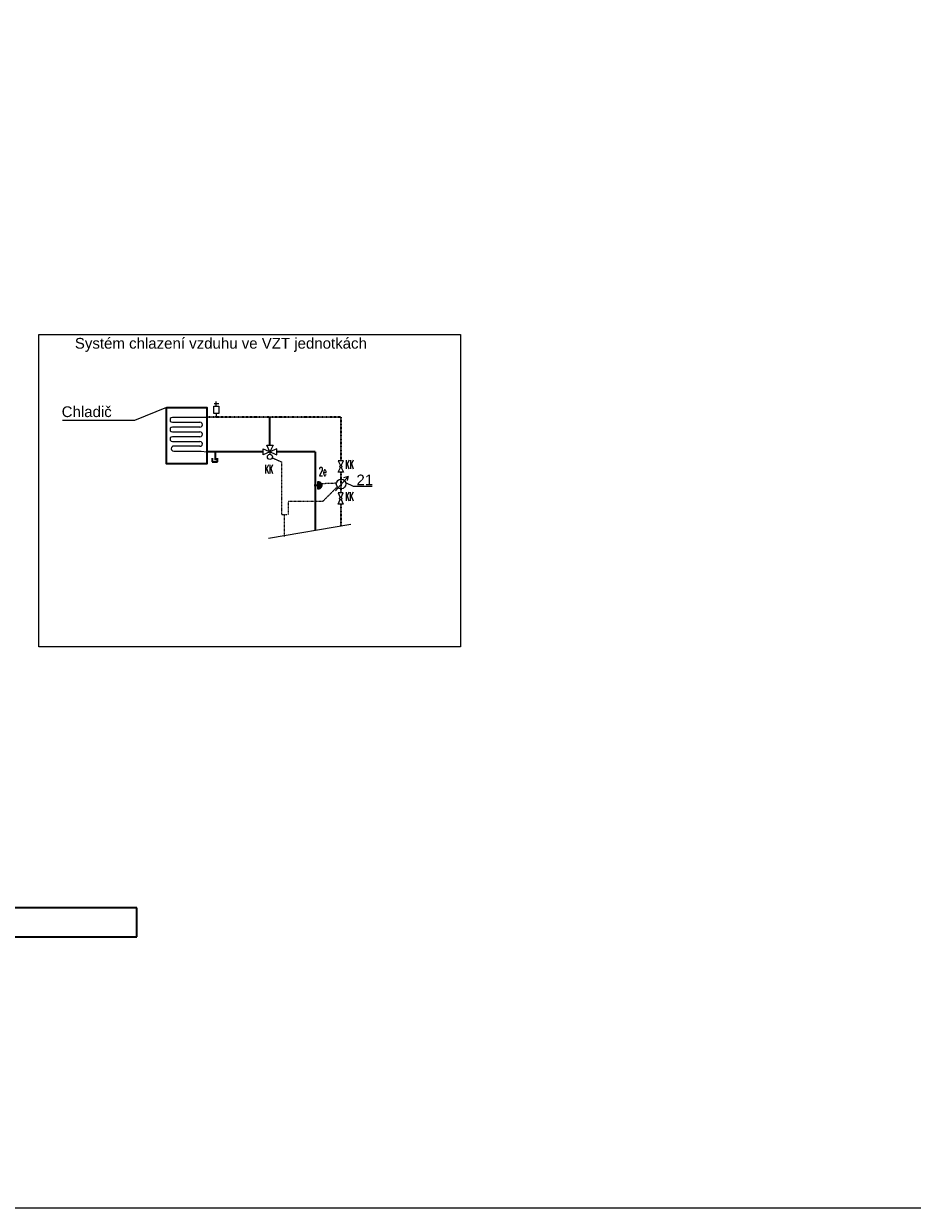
# Model space of a CAD drawing. Header units: millimetres. Extents: x -98431657 to -98227415, y -465497820 to -465456067.
# Tile 20 of 63: x -98399750 to -98394582, y -465497820 to -465490928. Entities that reach past the tile are written whole.
import ezdxf

# ---------------------------------------------------------------- set-up
doc = ezdxf.new("R2010")
doc.units = ezdxf.units.MM
doc.linetypes.add('Carkovana 0.5x', pattern=[0.14, 0.1, -0.04])
doc.linetypes.add('Teckovana', pattern=[0.06, 0, -0.06])
doc.layers.add('základ', color=7, linetype='Continuous', lineweight=25)
doc.styles.add('ARIAL', font='arial.ttf')
doc.styles.add('ROMANS', font='romans__.ttf')

msp = doc.modelspace()

# ---------------------------------------------------------------- hatches: boundary and pattern name
at = {"layer": 'základ', "true_color": 0xe8e8e8}
msp.add_hatch(color=254, dxfattribs=at).paths.add_polyline_path([(-98398039.2, -465493636.4), (-98398036.9, -465493636.2), (-98398034.6, -465493635.9), (-98398032.3, -465493635.3), (-98398030.2, -465493634.5), (-98398028.1, -465493633.5), (-98398026.1, -465493632.3), (-98398024.3, -465493630.8), (-98398022.6, -465493629.2), (-98398021.1, -465493627.5), (-98398019.7, -465493625.6), (-98398018.6, -465493623.5), (-98398017.7, -465493621.4), (-98398017, -465493619.2), (-98398016.5, -465493616.9), (-98398016.3, -465493614.6), (-98398016.3, -465493612.3), (-98398016.5, -465493609.9), (-98398017, -465493607.7), (-98398017.7, -465493605.5), (-98398018.6, -465493603.3), (-98398019.7, -465493601.3), (-98398021.1, -465493599.4), (-98398022.6, -465493597.6), (-98398024.3, -465493596), (-98398026.1, -465493594.6), (-98398028.1, -465493593.4), (-98398030.2, -465493592.3), (-98398032.3, -465493591.5), (-98398034.6, -465493590.9), (-98398036.9, -465493590.6), (-98398039.2, -465493590.5), (-98398039.2, -465493611), (-98398059.8, -465493611), (-98398059.8, -465493615.9), (-98398039.2, -465493615.9)])

# ---------------------------------------------------------------- linework, layer by layer
at = {"layer": 'základ'}
for p, q in [((-98398629.7, -465493153.2), (-98398629.7, -465493125.9)), ((-98398641.9, -465493138.1), (-98398615.4, -465493138.1)), ((-98398629, -465493217.8), (-98398629, -465493195.4)), ((-98398684.2, -465493218.5), (-98398884.8, -465493218.5)), ((-98398884.8, -465493246.5), (-98398724.6, -465493246.5)), ((-98398724.6, -465493274.5), (-98398884.8, -465493274.5)), ((-98398884.8, -465493302.5), (-98398724.6, -465493302.5)), ((-98398724.6, -465493330.5), (-98398884.8, -465493330.5)), ((-98398884.8, -465493358.5), (-98398724.6, -465493358.5)), ((-98398724.6, -465493386.5), (-98398884.8, -465493386.5)), ((-98398877.3, -465493414.5), (-98398717, -465493414.5)), ((-98398717, -465493414.5), (-98398684.2, -465493418.7)), ((-98398317.7, -465493418.7), (-98398317.7, -465493433)), ((-98398317.7, -465493418.7), (-98398317.7, -465493433)), ((-98398059.8, -465493611), (-98398039.2, -465493611)), ((-98398039.2, -465493615.9), (-98398059.8, -465493615.9)), ((-98398039.2, -465493611), (-98398039.2, -465493590.5)), ((-98398039.2, -465493636.4), (-98398039.2, -465493615.9))]:
    msp.add_line(p, q, dxfattribs=at)
at = {"layer": 'základ', "color": 0, "linetype": 'Continuous', "lineweight": 25}
for p, q in [((-98398919.2, -465493159.7), (-98399105.3, -465493236.5)), ((-98399105.3, -465493236.5), (-98399525, -465493236.5))]:
    msp.add_line(p, q, dxfattribs=at)
at = {"layer": 'základ', "color": 171, "linetype": 'Carkovana 0.5x', "lineweight": 35, "true_color": 0x7070ff}
for p, q in [((-98397905.5, -465493217.8), (-98398684.2, -465493217.8)), ((-98397905.5, -465493217.8), (-98397905.5, -465493471.4)), ((-98397905.5, -465493537.7), (-98397905.5, -465493657.4)), ((-98397905.5, -465493723.7), (-98397905.5, -465493850.6))]:
    msp.add_line(p, q, dxfattribs=at)
at = {"layer": 'základ', "color": 1, "lineweight": 35}
for p, q in [((-98398317.7, -465493379.1), (-98398317.7, -465493217.8)), ((-98398357.3, -465493418.7), (-98398684.2, -465493418.7)), ((-98398654, -465493454.5), (-98398654, -465493475.9)), ((-98398654, -465493475.9), (-98398621.8, -465493475.9)), ((-98398636.2, -465493418.7), (-98398636.2, -465493466.2)), ((-98398621.8, -465493475.9), (-98398621.8, -465493454.5)), ((-98398054.5, -465493418.7), (-98398278, -465493418.7)), ((-98398054.5, -465493418.7), (-98398054.5, -465493876.3)), ((-98399091, -465496072.3), (-98404283.7, -465496072.3)), ((-98399091, -465496241), (-98399091, -465496072.3)), ((-98407154.7, -465496241), (-98399091, -465496241))]:
    msp.add_line(p, q, dxfattribs=at)
at = {"layer": 'základ', "linetype": 'Teckovana'}
for p, q in [((-98398303.8, -465493453.8), (-98398250.7, -465493476.4)), ((-98398250.7, -465493476.4), (-98398250.7, -465493783.1)), ((-98397933.5, -465493601.3), (-98398018, -465493604.6)), ((-98397926.3, -465493621.8), (-98398012, -465493707.5)), ((-98398012, -465493707.5), (-98398211.6, -465493707.5)), ((-98398211.6, -465493707.5), (-98398211.6, -465493783.1)), ((-98398250.7, -465493783.1), (-98398216.9, -465493783.1)), ((-98398234.9, -465493783.1), (-98398234.9, -465493911.9))]:
    msp.add_line(p, q, dxfattribs=at)
at = {"layer": 'základ', "linetype": 'Continuous'}
for p, q in [((-98397937.3, -465493645.5), (-98397863.2, -465493561.2)), ((-98397863.2, -465493561.2), (-98397889.4, -465493570.1)), ((-98397863.2, -465493561.2), (-98397869, -465493585.5))]:
    msp.add_line(p, q, dxfattribs=at)
at = {"layer": 'základ', "linetype": 'Continuous', "lineweight": 13}
for p, q in [((-98397832.2, -465493620.4), (-98397876.3, -465493599.4)), ((-98397723.2, -465493620.4), (-98397832.2, -465493620.4))]:
    msp.add_line(p, q, dxfattribs=at)
at = {"layer": 'základ', "linetype": 'Continuous', "lineweight": 25}
msp.add_line((-98397846.9, -465493840.4), (-98398325.4, -465493923.1), dxfattribs=at)
at = {"layer": 'základ', "linetype": 'Continuous', "lineweight": 13}
msp.add_lwpolyline([(-98408189.5, -465482969.7), (-98387164.5, -465482969.7), (-98387164.5, -465497819.7), (-98408189.5, -465497819.7), (-98408189.5, -465482969.7)], close=True, dxfattribs=at)
at = {"layer": 'základ', "color": 0, "linetype": 'Continuous', "lineweight": 25}
msp.add_lwpolyline([(-98399661.5, -465492735.9), (-98397209.3, -465492735.9), (-98397209.3, -465494552.9), (-98399661.5, -465494552.9), (-98399661.5, -465492735.9)], close=True, dxfattribs=at)
at = {"layer": 'základ', "color": 0, "linetype": 'Continuous', "lineweight": 35}
msp.add_lwpolyline([(-98398919.2, -465493159.7), (-98398684.2, -465493159.7), (-98398684.2, -465493488.6), (-98398919.2, -465493488.6), (-98398919.2, -465493159.7)], close=True, dxfattribs=at)
at = {"layer": 'základ'}
for points in [[(-98398644.7, -465493153.2), (-98398614.6, -465493153.2), (-98398614.6, -465493195.4), (-98398644.7, -465493195.4), (-98398644.7, -465493153.2)], [(-98398278, -465493400.9), (-98398317.7, -465493418.7), (-98398335.5, -465493379.1), (-98398299.8, -465493379.1), (-98398317.7, -465493418.7), (-98398357.3, -465493436.5), (-98398357.3, -465493400.9), (-98398278, -465493436.5), (-98398278, -465493400.9)]]:
    msp.add_lwpolyline(points, close=True, dxfattribs=at)
for points in [[(-98397902.7, -465493498.6), (-98397890.3, -465493471.5), (-98397920.2, -465493471.4), (-98397908, -465493498.6)], [(-98397902.7, -465493510.5), (-98397890.6, -465493537.8), (-98397920.5, -465493537.6), (-98397908.1, -465493510.5)], [(-98398039.2, -465493590.5), (-98398037, -465493590.6), (-98398034.7, -465493590.9), (-98398032.6, -465493591.5), (-98398030.4, -465493592.2), (-98398028.4, -465493593.2), (-98398026.5, -465493594.3), (-98398024.7, -465493595.7), (-98398023, -465493597.2), (-98398021.5, -465493598.9), (-98398020.1, -465493600.7), (-98398019, -465493602.6), (-98398018, -465493604.6), (-98398017.3, -465493606.8), (-98398016.7, -465493608.9), (-98398016.4, -465493611.2), (-98398016.3, -465493613.4), (-98398016.4, -465493615.7), (-98398016.7, -465493617.9), (-98398017.3, -465493620.1), (-98398018, -465493622.2), (-98398019, -465493624.2), (-98398020.1, -465493626.2), (-98398021.5, -465493628), (-98398023, -465493629.6), (-98398024.7, -465493631.2), (-98398026.5, -465493632.5), (-98398028.4, -465493633.7), (-98398030.4, -465493634.6), (-98398032.6, -465493635.4), (-98398034.7, -465493635.9), (-98398037, -465493636.3), (-98398039.2, -465493636.4)], [(-98397903.5, -465493684.6), (-98397891.2, -465493657.5), (-98397921, -465493657.4), (-98397908.9, -465493684.6)], [(-98397903.6, -465493696.5), (-98397891.5, -465493723.8), (-98397921.3, -465493723.6), (-98397908.9, -465493696.5)]]:
    msp.add_lwpolyline(points, dxfattribs=at)
at = {"layer": 'základ', "linetype": 'Continuous'}
for centre, radius in [((-98398317.7, -465493448), 15), ((-98397903.7, -465493605.2), 28)]:
    msp.add_circle(centre, radius, dxfattribs=at)
at = {"layer": 'základ'}
for centre in [(-98397905.4, -465493504.6), (-98397906.2, -465493690.6)]:
    msp.add_circle(centre, 6.52, dxfattribs=at)
for centre, start, end in [((-98398885, -465493232.5), 89.41832, 270.58168), ((-98398724.4, -465493260.5), 269.41832, 90.58168), ((-98398885, -465493288.5), 89.41832, 270.58168), ((-98398885, -465493344.5), 89.41832, 270.58168), ((-98398724.4, -465493316.5), 269.41832, 90.58168), ((-98398877.4, -465493400.5), 89.41832, 270.58168), ((-98398724.4, -465493372.5), 269.41832, 90.58168)]:
    msp.add_arc(centre, 14, start, end, dxfattribs=at)

# ---------------------------------------------------------------- texts
at = {"color": 0, "linetype": 'Continuous', "lineweight": 35, "char_height": 62.5, "attachment_point": 7, "style": 'ARIAL'}
for s, insert, width in [('{\\fArial|i0|b0;\\H62.500000;\\W1.000000;\\C7;Systém chlazení vzduhu ve VZT jednotkách }\\P', (-98399452.3, -465492837.1), 1759.482), ('{\\fArial|i0|b0;\\H62.500000;\\W1.000000;\\C7;Chladič}\\P', (-98399529.1, -465493217.3), 325.207)]:
    msp.add_mtext(s, dxfattribs=dict(at, insert=insert, width=width))
at = {"color": 0, "linetype": 'Continuous', "lineweight": 13, "insert": (-98397814.6, -465493613.4), "char_height": 62.5, "width": 127.697, "attachment_point": 7, "style": 'ARIAL'}
msp.add_mtext('{\\fArial|i0|b0;\\H62.500000;\\W1.000000;\\C7;21}\\P', dxfattribs=at)
at = {"layer": 'základ', "char_height": 50, "width": 70.486, "attachment_point": 4, "rotation": 359.74219, "style": 'ROMANS'}
for insert in [(-98397879, -465493492.4), (-98397879.8, -465493678.4)]:
    msp.add_mtext('\\W0.49;KK', dxfattribs=dict(at, insert=insert))
at = {"layer": 'základ', "char_height": 50, "style": 'ROMANS'}
for s, insert, width, attachment_point in [('\\W0.49;KK', (-98398348.1, -465493519.8), 70.486, 4), ('\\W0.55;2e', (-98398010.2, -465493532.4), 72.104, 5)]:
    msp.add_mtext(s, dxfattribs=dict(at, insert=insert, width=width, attachment_point=attachment_point))

doc.saveas('drawing.dxf')
